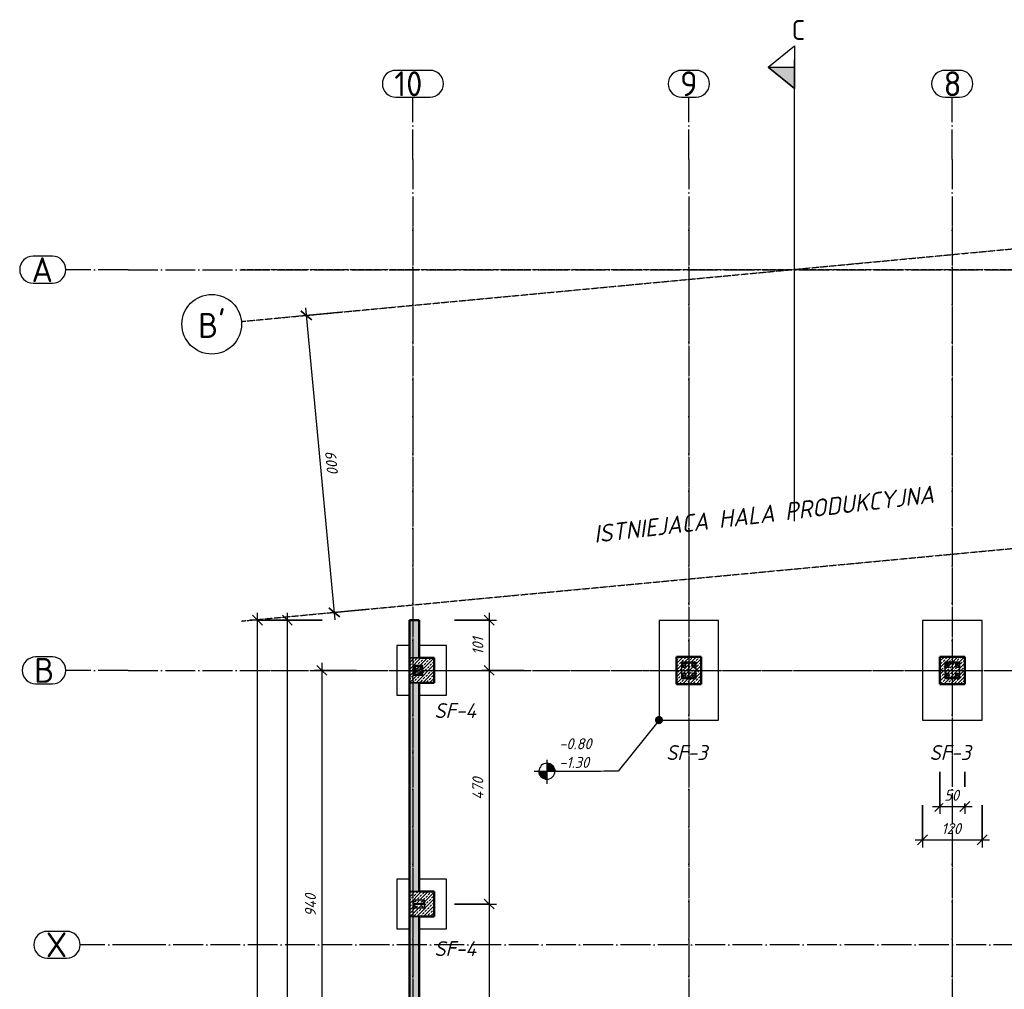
# Model space of a CAD drawing. Header units: millimetres. Extents: x -31438 to 37438, y -24900 to 14894.
# Tile 6 of 16: x -31438 to -11631, y -4980 to 14524. Entities that reach past the tile are written whole.
import ezdxf

# ---------------------------------------------------------------- set-up
doc = ezdxf.new("R2010")
doc.units = ezdxf.units.MM
doc.linetypes.add('ACAD_ISO04W100', pattern=[30, 24, -3, 0, -3])
doc.linetypes.add('Linia osi', pattern=[14, 6, -3, 2, -3])
for name, color, linetype, lineweight in [('A-ANNO-DIMS', 211, 'Continuous', 20), ('A-ANNO-DIMS-100', 211, 'Continuous', 20), ('A-WALL', 113, 'Continuous', 25), ('A-WALL-PATT', 111, 'Continuous', 50), ('G-ANNO-DIMS', 111, 'Continuous', 20), ('G-ANNO-SYMB', 111, 'Continuous', 20), ('G-ANNO-TEXT', 231, 'Continuous', 20), ('S-FNDN', 32, 'Continuous', 25), ('S-FNDN-IDEN', 2, 'Continuous', 25), ('S-GRID', 1, 'Continuous', 20), ('S-GRID-IDEN', 1, 'Continuous', 25)]:
    doc.layers.add(name, color=color, linetype=linetype, lineweight=lineweight)
for name, color, linetype in [('AS_Belki', 142, 'Continuous'), ('AS_Blachy', 30, 'Continuous'), ('AS_Siatki', 72, 'Continuous')]:
    doc.layers.add(name, color=color, linetype=linetype)
doc.styles.add('GOST Common', font='GOST_Common.ttf', dxfattribs={"height": 500})
doc.styles.add('GOST Common_B', font='txt', dxfattribs={"height": 400})
doc.styles.add('GOST Common_I', font='GOST_Common Italic.ttf', dxfattribs={"height": 220})
doc.styles.add('GOST Common_I_1', font='GOST_Common Italic.ttf', dxfattribs={"height": 350})
doc.styles.add('GOST Common_I_2', font='GOST_Common Italic.ttf', dxfattribs={"height": 300})
doc.dimstyles.new('Zasieczka', dxfattribs={"dimscale": 304.8, "dimtxt": 221.257299, "dimasz": 0.656168, "dimexe": 0.492126, "dimexo": 0.0625, "dimgap": 0.164042, "dimtad": 1, "dimdec": 0, "dimlfac": 0.1, "dimzin": 0, "dimdsep": 46, "dimtxsty": 'GOST Common_I', "dimblk1": 'OBLIQUE', "dimblk2": 'OBLIQUE', "dimsah": 1, "dimcen": 0.09, "dimdle": 0.492126, "dimadec": 1, "dimazin": 0, "dimtfac": 1, "dimtdec": 4, "dimtix": 1, "dimtmove": 0, "dimatfit": 3, "dimfxl": 2.296588, "dimfxlon": 1, "dimtvp": 1, "dimtfill": 1, "dimtolj": 1, "dimtzin": 0, "dimlwd": 25, "dimlwe": 25, "dimarcsym": 2})
pattern_1 = [(45, (0, 0), (-67.35192, 67.35192), []), (45, (67.35, 0), (-67.35192, 67.35192), [47.625, -23.812])]

# ---------------------------------------------------------------- blocks, each defined once
blk = doc.blocks.new('Przekrój - symbol przekroju-1790963-Fundamenty')
at = {"layer": 'G-ANNO-SYMB'}
blk.add_hatch(color=256, dxfattribs=at).paths.add_polyline_path([(1.5, 0), (1.5, 5.33), (5.81, 0)], flags=0)
at = {"layer": 'G-ANNO-SYMB', "lineweight": 25}
for p, q in [((1.5, 5.33), (-2.82, 0)), ((1.5, 5.33), (1.5, 0)), ((1.5, 5.33), (5.81, 0)), ((5.81, 0), (1.5, 5.33)), ((1.5, 5.33), (1.5, 0)), ((-2.82, 0), (5.81, 0)), ((1.5, 0), (5.81, 0))]:
    blk.add_line(p, q, dxfattribs=at)
blk = doc.blocks.new('DIMBLOCK25-Fundamenty')
at = {"layer": 'A-ANNO-DIMS-100', "lineweight": 25, "transparency": 16777216}
for p, q in [((-26054, -17585), (-26054, 2594)), ((-25354, 2444), (-26204, 2444)), ((-26054, 2444), (-25354, 2444)), ((-25354, -17585), (-26204, -17585)), ((-26054, -17585), (-25354, -17585))]:
    blk.add_line(p, q, dxfattribs=at)
at = {"layer": 'A-ANNO-DIMS-100', "lineweight": 35, "transparency": 16777216}
for p, q in [((-26054, 2444), (-26154, 2544)), ((-26054, 2444), (-25954, 2344)), ((-26054, -17585), (-26154, -17485)), ((-26054, -17585), (-25954, -17685))]:
    blk.add_line(p, q, dxfattribs=at)
at = {"layer": 'A-ANNO-DIMS-100', "color": 0, "lineweight": 25, "transparency": 16777216, "insert": (-26391, -7893), "char_height": 220, "width": 774.03, "attachment_point": 1, "rotation": 90, "line_spacing_factor": 1.022761, "style": 'GOST Common_I', "bg_fill": 3, "box_fill_scale": 1.25, "bg_fill_color": 256, "bg_fill_true_color": 13158600, "bg_fill_transparency": 0}
blk.add_mtext('2003', dxfattribs=at)
blk = doc.blocks.new('_Oblique')
at = {"color": 0, "linetype": 'ByBlock', "lineweight": -2}
blk.add_line((-0.5, -0.5), (0.5, 0.5), dxfattribs=at)
blk = doc.blocks.new('DIMBLOCK26-Fundamenty')
at = {"layer": 'A-ANNO-DIMS-100', "lineweight": 25, "transparency": 16777216}
for p, q in [((-21994, 2594), (-21994, 1436)), ((-22694, 2444), (-21844, 2444)), ((-21994, 2444), (-22694, 2444)), ((-21294, 1436), (-22144, 1436)), ((-21994, 1436), (-21294, 1436))]:
    blk.add_line(p, q, dxfattribs=at)
at = {"layer": 'A-ANNO-DIMS-100', "lineweight": 35, "transparency": 16777216}
for p, q in [((-21994, 2444), (-22094, 2544)), ((-21994, 2444), (-21894, 2344)), ((-21994, 1436), (-22094, 1536)), ((-21994, 1436), (-21894, 1336))]:
    blk.add_line(p, q, dxfattribs=at)
at = {"layer": 'A-ANNO-DIMS-100', "color": 0, "lineweight": 25, "transparency": 16777216, "insert": (-22331, 1747), "char_height": 220, "width": 463.52, "attachment_point": 1, "rotation": 90, "line_spacing_factor": 1.022761, "style": 'GOST Common_I', "bg_fill": 3, "box_fill_scale": 1.25, "bg_fill_color": 256, "bg_fill_true_color": 13158600, "bg_fill_transparency": 0}
blk.add_mtext('101', dxfattribs=at)
blk = doc.blocks.new('DIMBLOCK27-Fundamenty')
at = {"layer": 'A-ANNO-DIMS-100', "lineweight": 25, "transparency": 16777216}
for p, q in [((-21294, 1436), (-22144, 1436)), ((-21994, 1436), (-21994, -3264)), ((-21994, 1436), (-21294, 1436)), ((-22694, -3264), (-21844, -3264)), ((-21994, -3264), (-22694, -3264))]:
    blk.add_line(p, q, dxfattribs=at)
at = {"layer": 'A-ANNO-DIMS-100', "lineweight": 35, "transparency": 16777216}
for p, q in [((-21994, 1436), (-22094, 1536)), ((-21994, 1436), (-21894, 1336)), ((-21994, -3264), (-22094, -3164)), ((-21994, -3264), (-21894, -3364))]:
    blk.add_line(p, q, dxfattribs=at)
at = {"layer": 'A-ANNO-DIMS-100', "color": 0, "lineweight": 25, "transparency": 16777216, "insert": (-22331, -1167), "char_height": 220, "width": 607.52, "attachment_point": 1, "rotation": 90, "line_spacing_factor": 1.022761, "style": 'GOST Common_I', "bg_fill": 3, "box_fill_scale": 1.25, "bg_fill_color": 256, "bg_fill_true_color": 13158600, "bg_fill_transparency": 0}
blk.add_mtext('470', dxfattribs=at)
blk = doc.blocks.new('DIMBLOCK28-Fundamenty')
at = {"layer": 'A-ANNO-DIMS-100', "lineweight": 35, "transparency": 16777216}
for p, q in [((-21994, -3264), (-22094, -3164)), ((-21994, -3264), (-21894, -3364)), ((-21994, -7964), (-22094, -7864)), ((-21994, -7964), (-21894, -8064))]:
    blk.add_line(p, q, dxfattribs=at)
at = {"layer": 'A-ANNO-DIMS-100', "lineweight": 25, "transparency": 16777216}
for p, q in [((-22694, -3264), (-21844, -3264)), ((-21994, -3264), (-22694, -3264)), ((-21994, -3264), (-21994, -7964)), ((-22694, -7964), (-21844, -7964)), ((-21994, -7964), (-22694, -7964))]:
    blk.add_line(p, q, dxfattribs=at)
at = {"layer": 'A-ANNO-DIMS-100', "color": 0, "lineweight": 25, "transparency": 16777216, "insert": (-22331, -5867), "char_height": 220, "width": 607.52, "attachment_point": 1, "rotation": 90, "line_spacing_factor": 1.022761, "style": 'GOST Common_I', "bg_fill": 3, "box_fill_scale": 1.25, "bg_fill_color": 256, "bg_fill_true_color": 13158600, "bg_fill_transparency": 0}
blk.add_mtext('470', dxfattribs=at)
blk = doc.blocks.new('DIMBLOCK31-Fundamenty')
at = {"layer": 'A-ANNO-DIMS-100', "lineweight": 25, "transparency": 16777216}
for p, q in [((-26656, -17935), (-26656, 2594)), ((-25956, 2444), (-26806, 2444)), ((-26656, 2444), (-25956, 2444)), ((-25956, -17785), (-26806, -17785)), ((-26656, -17785), (-25956, -17785))]:
    blk.add_line(p, q, dxfattribs=at)
at = {"layer": 'A-ANNO-DIMS-100', "lineweight": 35, "transparency": 16777216}
for p, q in [((-26656, 2444), (-26756, 2544)), ((-26656, 2444), (-26556, 2344)), ((-26656, -17785), (-26756, -17685)), ((-26656, -17785), (-26556, -17885))]:
    blk.add_line(p, q, dxfattribs=at)
at = {"layer": 'A-ANNO-DIMS-100', "color": 0, "lineweight": 25, "transparency": 16777216, "insert": (-26994, -7993), "char_height": 220, "width": 774.03, "attachment_point": 1, "rotation": 90, "line_spacing_factor": 1.022761, "style": 'GOST Common_I', "bg_fill": 3, "box_fill_scale": 1.25, "bg_fill_color": 256, "bg_fill_true_color": 13158600, "bg_fill_transparency": 0}
blk.add_mtext('2023', dxfattribs=at)
blk = doc.blocks.new('DIMBLOCK43-Fundamenty')
at = {"layer": 'A-ANNO-DIMS-100', "lineweight": 25, "transparency": 16777216}
for p, q in [((-25362, 1586), (-25362, -7964)), ((-24662, 1436), (-25512, 1436)), ((-25362, 1436), (-24662, 1436)), ((-24662, -7964), (-25512, -7964)), ((-25362, -7964), (-24662, -7964))]:
    blk.add_line(p, q, dxfattribs=at)
at = {"layer": 'A-ANNO-DIMS-100', "lineweight": 35, "transparency": 16777216}
for p, q in [((-25362, 1436), (-25462, 1536)), ((-25362, 1436), (-25262, 1336)), ((-25362, -7964), (-25462, -7864)), ((-25362, -7964), (-25262, -8064))]:
    blk.add_line(p, q, dxfattribs=at)
at = {"layer": 'A-ANNO-DIMS-100', "color": 0, "lineweight": 25, "transparency": 16777216, "insert": (-25699, -3517), "char_height": 220, "width": 607.52, "attachment_point": 1, "rotation": 90, "line_spacing_factor": 1.022761, "style": 'GOST Common_I', "bg_fill": 3, "box_fill_scale": 1.25, "bg_fill_color": 256, "bg_fill_true_color": 13158600, "bg_fill_transparency": 0}
blk.add_mtext('940', dxfattribs=at)
blk = doc.blocks.new('DIMBLOCK61-Fundamenty')
at = {"layer": 'A-ANNO-DIMS-100', "lineweight": 25, "transparency": 16777216}
for p, q in [((-13277, -1274), (-13277, -2124)), ((-13277, -1974), (-13277, -1274)), ((-12077, -1274), (-12077, -2124)), ((-12077, -1974), (-12077, -1274)), ((-13427, -1974), (-11927, -1974))]:
    blk.add_line(p, q, dxfattribs=at)
at = {"layer": 'A-ANNO-DIMS-100', "lineweight": 35, "transparency": 16777216}
for p, q in [((-13277, -1974), (-13377, -2074)), ((-13277, -1974), (-13177, -1874)), ((-12077, -1974), (-12177, -2074)), ((-12077, -1974), (-11977, -1874))]:
    blk.add_line(p, q, dxfattribs=at)
at = {"layer": 'A-ANNO-DIMS-100', "color": 0, "lineweight": 25, "transparency": 16777216, "insert": (-12895, -1637), "char_height": 220, "width": 522.02, "attachment_point": 1, "line_spacing_factor": 1.022761, "style": 'GOST Common_I', "bg_fill": 3, "box_fill_scale": 1.25, "bg_fill_color": 256, "bg_fill_true_color": 13158600, "bg_fill_transparency": 0}
blk.add_mtext('120', dxfattribs=at)
blk = doc.blocks.new('DIMBLOCK62-Fundamenty')
at = {"layer": 'A-ANNO-DIMS-100', "lineweight": 25, "transparency": 16777216}
for p, q in [((-12927, -603), (-12927, -1453)), ((-12927, -1303), (-12927, -603)), ((-12427, -603), (-12427, -1453)), ((-12427, -1303), (-12427, -603)), ((-13077, -1303), (-12277, -1303))]:
    blk.add_line(p, q, dxfattribs=at)
at = {"layer": 'A-ANNO-DIMS-100', "lineweight": 35, "transparency": 16777216}
for p, q in [((-12927, -1303), (-13027, -1403)), ((-12927, -1303), (-12827, -1203)), ((-12427, -1303), (-12527, -1403)), ((-12427, -1303), (-12327, -1203))]:
    blk.add_line(p, q, dxfattribs=at)
at = {"layer": 'A-ANNO-DIMS-100', "color": 0, "lineweight": 25, "transparency": 16777216, "insert": (-12839, -966), "char_height": 220, "width": 387.01, "attachment_point": 1, "line_spacing_factor": 1.022761, "style": 'GOST Common_I', "bg_fill": 3, "box_fill_scale": 1.25, "bg_fill_color": 256, "bg_fill_true_color": 13158600, "bg_fill_transparency": 0}
blk.add_mtext('50', dxfattribs=at)
blk = doc.blocks.new('Siatka - Oś 6mm-1781598-Fundamenty')
at = {"layer": 'S-GRID-IDEN'}
blk.add_circle((0, -0.01), 6, dxfattribs=at)
blk = doc.blocks.new('DIMBLOCK78-Fundamenty')
at = {"layer": 'A-ANNO-DIMS-100', "lineweight": 25, "transparency": 16777216}
for p, q in [((-25686, 8726), (-25096, 2454)), ((-24975, 8643), (-25822, 8563)), ((-25672, 8577), (-24975, 8643)), ((-24413, 2669), (-25259, 2589)), ((-25110, 2603), (-24413, 2669))]:
    blk.add_line(p, q, dxfattribs=at)
at = {"layer": 'A-ANNO-DIMS-100', "lineweight": 35, "transparency": 16777216}
for p, q in [((-25672, 8577), (-25781, 8667)), ((-25672, 8577), (-25563, 8487)), ((-25110, 2603), (-25219, 2694)), ((-25110, 2603), (-25001, 2513))]:
    blk.add_line(p, q, dxfattribs=at)
at = {"layer": 'A-ANNO-DIMS-100', "color": 0, "lineweight": 25, "transparency": 16777216, "insert": (-25078, 5863), "char_height": 220, "width": 580.52, "attachment_point": 1, "rotation": 275.3784, "line_spacing_factor": 1.022761, "style": 'GOST Common_I', "bg_fill": 3, "box_fill_scale": 1.25, "bg_fill_color": 256, "bg_fill_true_color": 13158600, "bg_fill_transparency": 0}
blk.add_mtext('600', dxfattribs=at)
blk = doc.blocks.new('Rzędne punktów - Etyk_Wymiar punktowy_Rzędna - Koło pełne-1053112-Fundamenty')
at = {"layer": 'G-ANNO-DIMS'}
h = blk.add_hatch(color=256, dxfattribs=at)
edge = h.paths.add_edge_path(flags=0)
edge.add_line((0, 0), (-1.6, 0))
edge.add_arc((0, 0), 1.6, 90, 180, ccw=False)
edge.add_line((0, 1.6), (0, 0))
h = blk.add_hatch(color=256, dxfattribs=at)
edge = h.paths.add_edge_path(flags=0)
edge.add_line((0, 0), (1.6, 0))
edge.add_arc((0, 0), 1.6, 270, 360, ccw=False)
edge.add_line((0, -1.6), (0, 0))
at = {"layer": 'G-ANNO-DIMS', "lineweight": 25}
for p, q in [((0, -2.29), (0, 2.51)), ((-2.56, 0), (10.75, 0))]:
    blk.add_line(p, q, dxfattribs=at)
blk.add_circle((0, 0), 1.6, dxfattribs=at)
for start, end in [(90, 180), (270, 360)]:
    blk.add_arc((0, 0), 1.6, start, end, dxfattribs=at)
blk = doc.blocks.new('A$Cf25111cd')
at = {"layer": 'AS_Belki', "linetype": 'Continuous', "ltscale": 0.25}
for p, q in [((-593.09, 87.67), (-596.09, 87.67)), ((-596.09, 87.67), (-596.09, 87.51)), ((-596.09, 87.51), (-594.91, 87.51)), ((-594.64, 87.24), (-594.64, 84.81)), ((-594.54, 84.81), (-594.54, 87.24)), ((-594.27, 87.51), (-593.09, 87.51)), ((-593.09, 87.51), (-593.09, 87.67)), ((-540.09, 87.67), (-543.09, 87.67)), ((-543.09, 87.67), (-543.09, 87.51)), ((-543.09, 87.51), (-541.91, 87.51)), ((-541.64, 87.24), (-541.64, 84.81)), ((-541.54, 84.81), (-541.54, 87.24)), ((-541.27, 87.51), (-540.09, 87.51)), ((-540.09, 87.51), (-540.09, 87.67)), ((-648.09, 86.97), (-650.09, 86.97)), ((-650.09, 86.97), (-650.09, 86.87)), ((-650.09, 86.87), (-649.59, 86.87)), ((-650.09, 86.87), (-650.09, 86.37)), ((-650.09, 86.37), (-650.06, 86.37)), ((-649.3, 85.17), (-650.09, 85.17)), ((-650.09, 85.17), (-650.09, 85.07)), ((-650.06, 86.84), (-649.59, 86.84)), ((-650.06, 86.37), (-650.06, 86.84)), ((-649.59, 86.87), (-649.3, 86.87)), ((-649.59, 86.84), (-649.59, 86.87)), ((-649.12, 86.69), (-649.12, 85.35)), ((-649.06, 85.35), (-649.06, 86.69)), ((-648.88, 86.87), (-648.09, 86.87)), ((-648.09, 85.17), (-648.88, 85.17)), ((-648.09, 86.87), (-648.09, 86.97)), ((-648.09, 85.07), (-648.09, 85.17)), ((-650.09, 85.07), (-648.09, 85.07)), ((-594.91, 84.54), (-596.09, 84.54)), ((-596.09, 84.54), (-596.09, 84.37)), ((-596.09, 84.37), (-593.09, 84.37)), ((-593.09, 84.54), (-594.27, 84.54)), ((-593.09, 84.37), (-593.09, 84.54)), ((-541.91, 84.54), (-543.09, 84.54)), ((-543.09, 84.54), (-543.09, 84.37)), ((-543.09, 84.37), (-540.09, 84.37)), ((-540.09, 84.54), (-541.27, 84.54)), ((-540.09, 84.37), (-540.09, 84.54)), ((-649.99, 39.62), (-650.09, 39.62)), ((-650.09, 39.62), (-650.09, 38.42)), ((-649.99, 39.21), (-649.99, 39.62)), ((-647.69, 39.62), (-647.79, 39.62)), ((-647.79, 39.62), (-647.79, 39.21)), ((-647.69, 38.42), (-647.69, 39.62)), ((-650.09, 38.42), (-649.99, 38.42)), ((-649.99, 38.42), (-649.99, 38.84)), ((-647.94, 39.06), (-649.84, 39.06)), ((-649.84, 38.99), (-647.94, 38.99)), ((-647.79, 38.84), (-647.79, 38.42)), ((-647.79, 38.42), (-647.69, 38.42))]:
    blk.add_line(p, q, dxfattribs=at)
at = {"layer": 'AS_Belki', "linetype": 'Continuous', "ltscale": 0.25, "extrusion": (1.7441e-15, 4.21062e-15, -1)}
for centre in [(594.91, 87.24), (541.91, 87.24)]:
    blk.add_arc(centre, 0.27, 90, 180, dxfattribs=at)
at = {"layer": 'AS_Belki', "linetype": 'Continuous', "ltscale": 0.25, "extrusion": (-4.21062e-15, 1.7441e-15, -1)}
for centre in [(594.27, 87.24), (541.27, 87.24)]:
    blk.add_arc(centre, 0.27, 0, 90, dxfattribs=at)
at = {"layer": 'AS_Belki', "linetype": 'Continuous', "ltscale": 0.25, "extrusion": (0, 0, -1)}
for centre, start, end in [((649.3, 86.69), 90, 180), ((649.3, 85.35), 180, 270), ((648.88, 86.69), 0, 90), ((648.88, 85.35), 270, 0)]:
    blk.add_arc(centre, 0.18, start, end, dxfattribs=at)
at = {"layer": 'AS_Belki', "linetype": 'Continuous', "ltscale": 0.25, "extrusion": (1.7441e-15, -4.21062e-15, -1)}
for centre in [(594.91, 84.81), (541.91, 84.81)]:
    blk.add_arc(centre, 0.27, 180, 270, dxfattribs=at)
at = {"layer": 'AS_Belki', "linetype": 'Continuous', "ltscale": 0.25, "extrusion": (-4.21062e-15, -1.7441e-15, -1)}
for centre in [(594.27, 84.81), (541.27, 84.81)]:
    blk.add_arc(centre, 0.27, 270, 0, dxfattribs=at)
at = {"layer": 'AS_Belki', "linetype": 'Continuous', "ltscale": 0.25, "extrusion": (-1.51582e-14, -6.27875e-15, -1)}
blk.add_arc((649.84, 39.21), 0.15, 270, 0, dxfattribs=at)
at = {"layer": 'AS_Belki', "linetype": 'Continuous', "ltscale": 0.25, "extrusion": (-1.51582e-14, 6.27875e-15, -1)}
blk.add_arc((649.84, 38.84), 0.15, 0, 90, dxfattribs=at)
at = {"layer": 'AS_Belki', "linetype": 'Continuous', "ltscale": 0.25, "extrusion": (-6.27875e-15, 1.51582e-14, -1)}
blk.add_arc((647.94, 39.21), 0.15, 180, 270, dxfattribs=at)
at = {"layer": 'AS_Belki', "linetype": 'Continuous', "ltscale": 0.25, "extrusion": (-6.27875e-15, -1.51582e-14, -1)}
blk.add_arc((647.94, 38.84), 0.15, 90, 180, dxfattribs=at)
at = {"layer": 'AS_Blachy', "linetype": 'Continuous', "ltscale": 0.25}
for p, q in [((-596.09, 87.51), (-596.09, 84.54)), ((-595.22, 87.4), (-595.97, 87.4)), ((-595.97, 87.4), (-595.97, 86.65)), ((-595.22, 86.65), (-595.22, 87.4)), ((-593.22, 87.4), (-593.97, 87.4)), ((-593.97, 87.4), (-593.97, 86.65)), ((-593.22, 86.65), (-593.22, 87.4)), ((-593.09, 84.54), (-593.09, 87.51)), ((-543.09, 87.51), (-543.09, 84.54)), ((-542.22, 87.4), (-542.97, 87.4)), ((-542.97, 87.4), (-542.97, 86.65)), ((-542.22, 86.65), (-542.22, 87.4)), ((-540.22, 87.4), (-540.97, 87.4)), ((-540.97, 87.4), (-540.97, 86.65)), ((-540.22, 86.65), (-540.22, 87.4)), ((-540.09, 84.54), (-540.09, 87.51)), ((-650.09, 86.37), (-650.09, 85.17)), ((-649.49, 86.77), (-649.99, 86.77)), ((-649.99, 86.77), (-649.99, 86.27)), ((-649.99, 86.27), (-649.49, 86.27)), ((-649.49, 85.77), (-649.99, 85.77)), ((-649.99, 85.77), (-649.99, 85.27)), ((-649.99, 85.27), (-649.49, 85.27)), ((-649.49, 86.27), (-649.49, 86.77)), ((-649.49, 85.27), (-649.49, 85.77)), ((-648.19, 86.77), (-648.69, 86.77)), ((-648.69, 86.77), (-648.69, 86.27)), ((-648.69, 86.27), (-648.19, 86.27)), ((-648.19, 85.77), (-648.69, 85.77)), ((-648.69, 85.77), (-648.69, 85.27)), ((-648.69, 85.27), (-648.19, 85.27)), ((-648.19, 86.27), (-648.19, 86.77)), ((-648.19, 85.27), (-648.19, 85.77)), ((-648.09, 85.17), (-648.09, 86.87)), ((-595.97, 86.65), (-595.22, 86.65)), ((-595.22, 85.4), (-595.97, 85.4)), ((-595.97, 85.4), (-595.97, 84.65)), ((-595.22, 84.65), (-595.22, 85.4)), ((-593.97, 86.65), (-593.22, 86.65)), ((-593.22, 85.4), (-593.97, 85.4)), ((-593.97, 85.4), (-593.97, 84.65)), ((-593.22, 84.65), (-593.22, 85.4)), ((-542.97, 86.65), (-542.22, 86.65)), ((-542.22, 85.4), (-542.97, 85.4)), ((-542.97, 85.4), (-542.97, 84.65)), ((-542.22, 84.65), (-542.22, 85.4)), ((-540.97, 86.65), (-540.22, 86.65)), ((-540.22, 85.4), (-540.97, 85.4)), ((-540.97, 85.4), (-540.97, 84.65)), ((-540.22, 84.65), (-540.22, 85.4)), ((-595.97, 84.65), (-595.22, 84.65)), ((-593.97, 84.65), (-593.22, 84.65)), ((-542.97, 84.65), (-542.22, 84.65)), ((-540.97, 84.65), (-540.22, 84.65)), ((-647.76, 39.77), (-650.02, 39.77)), ((-650.02, 39.77), (-650.02, 39.62)), ((-647.76, 39.62), (-647.76, 39.77)), ((-650.02, 38.42), (-650.02, 38.27)), ((-650.02, 38.27), (-647.76, 38.27)), ((-647.76, 38.27), (-647.76, 38.42))]:
    blk.add_line(p, q, dxfattribs=at)
for centre, radius in [((-595.59, 87.02), 0.16), ((-593.59, 87.02), 0.16), ((-542.59, 87.02), 0.16), ((-540.59, 87.02), 0.16), ((-649.74, 86.52), 0.09), ((-649.74, 85.52), 0.09), ((-648.44, 86.52), 0.09), ((-648.44, 85.52), 0.09), ((-595.59, 85.02), 0.16), ((-593.59, 85.02), 0.16), ((-542.59, 85.02), 0.16), ((-540.59, 85.02), 0.16), ((-649.64, 39.52), 0.09), ((-649.64, 38.52), 0.09), ((-648.14, 39.52), 0.09), ((-648.14, 38.52), 0.09)]:
    blk.add_circle(centre, radius, dxfattribs=at)
at = {"layer": 'AS_Siatki', "color": 20, "linetype": 'Continuous', "ltscale": 0.25}
for p, q in [((-646.64, 206.71), (-653.54, 206.71)), ((-593.14, 206.71), (-596.04, 206.71)), ((-540.14, 206.71), (-543.04, 206.71)), ((-653.54, 201.31), (-646.64, 201.31)), ((-596.04, 201.31), (-593.14, 201.31)), ((-543.04, 201.31), (-540.14, 201.31)), ((-722.6, 169.32), (-726.5, 169.32)), ((-726.5, 163.92), (-722.6, 163.92)), ((-722.6, 88.72), (-726, 88.72)), ((-726, 83.32), (-722.6, 83.32)), ((-719.74, 33.52), (-723.64, 33.52)), ((-723.64, 28.12), (-719.74, 28.12))]:
    blk.add_line(p, q, dxfattribs=at)
at = {"layer": 'AS_Siatki', "color": 20, "linetype": 'ACAD_ISO04W100', "ltscale": 0.25}
for p, q in [((-650.09, 188.81), (-650.09, 201.31)), ((-594.59, 188.81), (-594.59, 201.31)), ((-541.59, 188.81), (-541.59, 201.31)), ((-650.09, 188.81), (-650.09, -142.68)), ((-650.09, 188.81), (-650.09, 188.81)), ((-594.59, 188.81), (-594.59, -142.68)), ((-594.59, 188.81), (-594.59, 188.81)), ((-541.59, 188.81), (-541.59, -142.68)), ((-541.59, 188.81), (-541.59, 188.81)), ((-707.4, 166.62), (-719.9, 166.62)), ((-707.4, 166.62), (-88.71, 166.62)), ((-707.4, 166.62), (-707.4, 166.62)), ((-707.4, 86.02), (-719.9, 86.02)), ((-707.4, 86.02), (-88.71, 86.02)), ((-707.4, 86.02), (-707.4, 86.02)), ((-704.54, 30.82), (-717.04, 30.82)), ((-62.24, 30.82), (-704.54, 30.82)), ((-704.54, 30.82), (-704.54, 30.82))]:
    blk.add_line(p, q, dxfattribs=at)
at = {"layer": 'AS_Siatki', "color": 20, "linetype": 'Continuous', "ltscale": 0.25}
for centre, start, end in [((-653.54, 204.01), 90, 270), ((-646.64, 204.01), 270, 90), ((-596.04, 204.01), 90, 270), ((-593.14, 204.01), 270, 90), ((-543.04, 204.01), 90, 270), ((-540.14, 204.01), 270, 90), ((-726.5, 166.62), 90, 270), ((-722.6, 166.62), 270, 90), ((-726, 86.02), 90, 270), ((-722.6, 86.02), 270, 90), ((-723.64, 30.82), 90, 270), ((-719.74, 30.82), 270, 90)]:
    blk.add_arc(centre, 2.7, start, end, dxfattribs=at)
at = {"layer": 'AS_Siatki', "color": 20, "style": 'GOST Common'}
for s, p in [('10', (-653.84, 201.51)), ('9', (-596.34, 201.51)), ('8', (-543.34, 201.51)), ('A', (-726.8, 164.12)), ('B', (-726.3, 83.52)), ('X', (-723.94, 28.32))]:
    blk.add_text(s, height=5, dxfattribs=at).set_placement(p)

msp = doc.modelspace()

# ---------------------------------------------------------------- hatches: boundary and pattern name
at = {"layer": 'A-WALL-PATT', "lineweight": 20}
h = msp.add_hatch(dxfattribs=at)
h.set_pattern_fill('FP_3', color=256, style=0, pattern_type=2)
h.set_pattern_definition(pattern_1)
h.paths.add_polyline_path([(-23399.2, -17285.2), (-23399.2, -12913.9), (-23599.2, -12913.9), (-23599.2, -17285.2)], flags=0)
h.paths.add_polyline_path([(-23599.2, -12413.9), (-23399.2, -12413.9), (-23399.2, -8213.9), (-23599.2, -8213.9), (-23599.2, -11911.1)], flags=0)
h.paths.add_polyline_path([(-23399.2, -7713.9), (-23399.2, -3513.9), (-23599.2, -3513.9), (-23599.2, -7713.9)], flags=0)
h.paths.add_polyline_path([(-23599.2, -3013.9), (-23399.2, -3013.9), (-23399.2, 1186.1), (-23599.2, 1186.1), (-23599.2, 40)], flags=0)
h.paths.add_polyline_path([(-23399.2, 1686.1), (-23399.2, 2444.3), (-23599.2, 2444.3), (-23599.2, 1686.1)], flags=0)
at = {"layer": 'G-ANNO-DIMS', "lineweight": 50}
h = msp.add_hatch(color=256, dxfattribs=at)
edge = h.paths.add_edge_path(flags=0)
edge.add_arc((-18577.4, 436.1), 60, 0, 360)
at = {"layer": 'S-FNDN', "lineweight": 20}
h = msp.add_hatch(dxfattribs=at)
h.set_pattern_fill('FP_3', color=256, style=0, pattern_type=2)
h.set_pattern_definition(pattern_1)
h.paths.add_polyline_path([(-23099.2, 1186.1), (-23099.2, 1686.1), (-23599.2, 1686.1), (-23599.2, 1186.1), (-23399.2, 1186.1)], flags=0)
h = msp.add_hatch(dxfattribs=at)
h.set_pattern_fill('FP_3', color=256, style=0, pattern_type=2)
h.set_pattern_definition(pattern_1)
h.paths.add_polyline_path([(-17727.4, 1161.1), (-17727.4, 1711.1), (-18227.4, 1711.1), (-18227.4, 1161.1)], flags=0)
h = msp.add_hatch(dxfattribs=at)
h.set_pattern_fill('FP_3', color=256, style=0, pattern_type=2)
h.set_pattern_definition(pattern_1)
h.paths.add_polyline_path([(-12427.4, 1161.1), (-12427.4, 1711.1), (-12927.4, 1711.1), (-12927.4, 1161.1)], flags=0)
h = msp.add_hatch(dxfattribs=at)
h.set_pattern_fill('FP_3', color=256, style=0, pattern_type=2)
h.set_pattern_definition(pattern_1)
h.paths.add_polyline_path([(-23599.2, -3513.9), (-23099.2, -3513.9), (-23099.2, -3013.9), (-23599.2, -3013.9)], flags=0)

# ---------------------------------------------------------------- linework, layer by layer
at = {"layer": 'A-WALL', "lineweight": 50}
for p, q in [((-23399.2, 2444.3), (-23599.2, 2444.3)), ((-23599.2, 2444.3), (-23599.2, 1686.1)), ((-23399.2, 1686.1), (-23399.2, 2444.3)), ((-23599.2, 1186.1), (-23599.2, -3013.9)), ((-23399.2, -3013.9), (-23399.2, 1186.1)), ((-23599.2, -3513.9), (-23599.2, -7713.9)), ((-23399.2, -7713.9), (-23399.2, -3513.9))]:
    msp.add_line(p, q, dxfattribs=at)
at = {"layer": 'A-WALL'}
for p, q in [((-23599.2, 1686.1), (-23399.2, 1686.1)), ((-23399.2, 1186.1), (-23599.2, 1186.1)), ((-23599.2, -3013.9), (-23399.2, -3013.9)), ((-23399.2, -3513.9), (-23599.2, -3513.9))]:
    msp.add_line(p, q, dxfattribs=at)
at = {"layer": 'G-ANNO-DIMS', "lineweight": 25}
for p, q in [((-18577.4, 436.1), (-19402.2, -593.7)), ((-19402.2, -593.7), (-20831.7, -593.7))]:
    msp.add_line(p, q, dxfattribs=at)
at = {"layer": 'G-ANNO-DIMS', "lineweight": 50}
msp.add_circle((-18577.4, 436.1), 60, dxfattribs=at)
at = {"layer": 'G-ANNO-SYMB', "lineweight": 30}
msp.add_line((-15849.4, 4435.3), (-15849.4, 13717.9), dxfattribs=at)
at = {"layer": 'S-FNDN'}
for p, q in [((-17377.4, 2436.1), (-18577.4, 2436.1)), ((-18577.4, 2436.1), (-18577.4, 436.1)), ((-17377.4, 436.1), (-17377.4, 2436.1)), ((-12077.4, 2436.1), (-13277.4, 2436.1)), ((-13277.4, 2436.1), (-13277.4, 436.1)), ((-12077.4, 436.1), (-12077.4, 2436.1)), ((-23599.2, 1936.1), (-23849.2, 1936.1)), ((-23849.2, 1936.1), (-23849.2, 936.1)), ((-22849.2, 1936.1), (-23399.2, 1936.1)), ((-22849.2, 936.1), (-22849.2, 1936.1)), ((-23399.2, 1686.1), (-23599.2, 1686.1)), ((-23599.2, 1186.1), (-23399.2, 1186.1)), ((-23849.2, 936.1), (-23599.2, 936.1)), ((-23399.2, 936.1), (-22849.2, 936.1)), ((-18577.4, 436.1), (-17377.4, 436.1)), ((-13277.4, 436.1), (-12077.4, 436.1)), ((-23849.2, -2763.9), (-23849.2, -3763.9)), ((-23599.2, -2763.9), (-23849.2, -2763.9)), ((-22849.2, -2763.9), (-23399.2, -2763.9)), ((-22849.2, -3763.9), (-22849.2, -2763.9)), ((-23399.2, -3013.9), (-23599.2, -3013.9)), ((-23599.2, -3513.9), (-23399.2, -3513.9)), ((-23849.2, -3763.9), (-23599.2, -3763.9)), ((-23399.2, -3763.9), (-22849.2, -3763.9))]:
    msp.add_line(p, q, dxfattribs=at)
at = {"layer": 'S-FNDN', "lineweight": 50}
for p, q in [((-23599.2, 1686.1), (-23599.2, 1186.1)), ((-23099.2, 1686.1), (-23399.2, 1686.1)), ((-23099.2, 1186.1), (-23099.2, 1686.1)), ((-17727.4, 1711.1), (-18227.4, 1711.1)), ((-18227.4, 1711.1), (-18227.4, 1161.1)), ((-17727.4, 1161.1), (-17727.4, 1711.1)), ((-12427.4, 1711.1), (-12927.4, 1711.1)), ((-12927.4, 1711.1), (-12927.4, 1161.1)), ((-12427.4, 1161.1), (-12427.4, 1711.1)), ((-23399.2, 1186.1), (-23099.2, 1186.1)), ((-18227.4, 1161.1), (-17727.4, 1161.1)), ((-12927.4, 1161.1), (-12427.4, 1161.1)), ((-23599.2, -3013.9), (-23599.2, -3513.9)), ((-23099.2, -3013.9), (-23399.2, -3013.9)), ((-23099.2, -3513.9), (-23099.2, -3013.9)), ((-23399.2, -3513.9), (-23099.2, -3513.9))]:
    msp.add_line(p, q, dxfattribs=at)
at = {"layer": 'S-GRID', "linetype": 'Linia osi', "lineweight": 25}
for p, q in [((-26976.3, 8454.2), (-7350.1, 10302)), ((-23527.4, 10465.2), (-23527.4, -23284.6)), ((-17977.4, 10465.2), (-17977.4, -23284.6)), ((-12677.4, 10465.2), (-12677.4, -23284.6)), ((-26976.3, 9496.1), (34110.5, 9496.1)), ((-26976.3, 2427.7), (-6787.7, 4328.4)), ((-26976.3, 1436.1), (34110.5, 1436.1))]:
    msp.add_line(p, q, dxfattribs=at)

# ---------------------------------------------------------------- block references
at = {"layer": 'G-ANNO-DIMS', "lineweight": 25, "extrusion": (0, 0, -1), "xscale": 99.99999999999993, "yscale": 99.99999999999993, "zscale": 99.99999999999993, "rotation": 180}
msp.add_blockref('Rzędne punktów - Etyk_Wymiar punktowy_Rzędna - Koło pełne-1053112-Fundamenty', (20831.7, -593.7), dxfattribs=at)
at = {"layer": 'G-ANNO-SYMB', "lineweight": 25, "extrusion": (0, 0, -1), "xscale": 99.99999999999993, "yscale": 99.99999999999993, "zscale": 99.99999999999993, "rotation": 270.0000000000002}
msp.add_blockref('Przekrój - symbol przekroju-1790963-Fundamenty', (15849.4, 13717.9), dxfattribs=at)
at = {"layer": 'S-GRID-IDEN', "xscale": 99.99999999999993, "yscale": 99.99999999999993, "zscale": 99.99999999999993, "rotation": 275.3784199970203}
msp.add_blockref('Siatka - Oś 6mm-1781598-Fundamenty', (-27573.7, 8398), dxfattribs=at)

# ---------------------------------------------------------------- texts
at = {"layer": 'G-ANNO-SYMB', "insert": (-15909.6, 14517), "char_height": 400, "width": 344.726, "attachment_point": 1, "style": 'GOST Common_B'}
msp.add_mtext('\\fGOST Common|b1|i0|c238|p34|;C', dxfattribs=at)
at = {"layer": 'G-ANNO-TEXT', "color": 7, "lineweight": 25, "insert": (-19912.1, 4346.2), "char_height": 350, "width": 8626.157, "attachment_point": 1, "rotation": 6.75407, "style": 'GOST Common_I_1'}
msp.add_mtext('ISTNIEJACA HALA PRODUKCYJNA', dxfattribs=at)
at = {"layer": 'S-FNDN-IDEN', "lineweight": 20, "char_height": 300, "width": 1098.312, "attachment_point": 1, "style": 'GOST Common_I_2'}
for insert in [(-18436.2, -67.4), (-13136.2, -67.4)]:
    msp.add_mtext('SF-3', dxfattribs=dict(at, insert=insert))
at = {"layer": 'S-GRID-IDEN', "lineweight": 20, "insert": (-27850.8, 8624.6), "char_height": 500, "width": 713.502, "attachment_point": 1, "style": 'GOST Common'}
msp.add_mtext("B'", dxfattribs=at)

# ---------------------------------------------------------------- next in the draw order: texts
at = {"layer": 'G-ANNO-DIMS', "lineweight": 25, "insert": (-20584.6, 68.8), "char_height": 220, "width": 846.962, "attachment_point": 1, "line_spacing_factor": 1.022761, "style": 'GOST Common_I', "bg_fill": 3, "box_fill_scale": 1.25, "bg_fill_color": 256, "bg_fill_true_color": 13158600, "bg_fill_transparency": 0}
msp.add_mtext('-0.80\\P-1.30', dxfattribs=at)

# ---------------------------------------------------------------- next in the draw order: dimensions: what is measured, and where the dimension line sits
at = {"layer": 'A-ANNO-DIMS', "lineweight": 25}
for base, p1, p2, override, picture, middle in [((-26053.7, 2444.3), (-25353.7, -17585.2), (-25353.7, 2444.3), {"dimpost": '<>', "dimfxl": 20029.49395}, 'DIMBLOCK25-Fundamenty', (-26213.7, -7570.4)), ((-21993.8, 1436.1), (-22693.8, 2444.3), (-21293.8, 1436.1), {"dimpost": '<>', "dimfxl": 1725.24207}, 'DIMBLOCK26-Fundamenty', (-22153.8, 1940.2))]:
    dim = msp.add_linear_dim(base=base, p1=p1, p2=p2, angle=90, dimstyle='Zasieczka', override=override, dxfattribs=at)
    dim.commit()
    dim.dimension.update_dxf_attribs({"geometry": picture, "text_midpoint": middle})
dim = msp.add_linear_dim(base=(-12077.4, -1974.4), p1=(-13277.4, -1274.4), p2=(-12077.4, -1274.4), dimstyle='Zasieczka', override={"dimpost": '<>', "dimfxl": 1200}, dxfattribs=at)
dim.commit()
dim.dimension.update_dxf_attribs({"geometry": 'DIMBLOCK61-Fundamenty', "text_midpoint": (-12677.4, -1814.4)})

# ---------------------------------------------------------------- next in the draw order: dimensions: what is measured, and where the dimension line sits
for base, p1, p2, angle, override, picture, middle in [((-25110, 2603.4), (-24975.5, 8642.6), (-24413.1, 2669), 275.37842, {"dimpost": '<>', "dimfxl": 6000}, 'DIMBLOCK78-Fundamenty', (-25231.9, 5605.2)), ((-26656, 2444.3), (-25956, -17785.2), (-25956, 2444.3), 90, {"dimpost": '<>', "dimfxl": 20229.49395}, 'DIMBLOCK31-Fundamenty', (-26816, -7670.4)), ((-25361.6, -7963.9), (-24661.6, 1436.1), (-24661.6, -7963.9), 90, {"dimpost": '<>', "dimfxl": 9400}, 'DIMBLOCK43-Fundamenty', (-25521.6, -3263.9)), ((-21993.8, -3263.9), (-21293.8, 1436.1), (-22693.8, -3263.9), 90, {"dimpost": '<>', "dimfxl": 4904.079934}, 'DIMBLOCK27-Fundamenty', (-22155.2, -913.9))]:
    dim = msp.add_linear_dim(base=base, p1=p1, p2=p2, angle=angle, dimstyle='Zasieczka', override=override, dxfattribs=at)
    dim.commit()
    dim.dimension.update_dxf_attribs({"geometry": picture, "text_midpoint": middle})
dim = msp.add_linear_dim(base=(-12427.4, -1303.4), p1=(-12927.4, -603.4), p2=(-12427.4, -603.4), dimstyle='Zasieczka', override={"dimpost": '<>', "dimfxl": 500}, dxfattribs=at)
dim.commit()
dim.dimension.update_dxf_attribs({"geometry": 'DIMBLOCK62-Fundamenty', "text_midpoint": (-12677.4, -1143.4)})

# ---------------------------------------------------------------- next in the draw order: texts
at = {"layer": 'S-FNDN-IDEN', "lineweight": 20, "insert": (-23099.2, 776.9), "char_height": 300, "width": 1138.396, "attachment_point": 1, "style": 'GOST Common_I_2'}
msp.add_mtext('SF-4', dxfattribs=at)

# ---------------------------------------------------------------- next in the draw order: dimensions: what is measured, and where the dimension line sits
at = {"layer": 'A-ANNO-DIMS', "lineweight": 25}
dim = msp.add_linear_dim(base=(-21993.8, -7963.9), p1=(-22693.8, -3263.9), p2=(-22693.8, -7963.9), angle=90, dimstyle='Zasieczka', override={"dimpost": '<>', "dimfxl": 4700}, dxfattribs=at)
dim.commit()
dim.dimension.update_dxf_attribs({"geometry": 'DIMBLOCK28-Fundamenty', "text_midpoint": (-22155.2, -5613.9)})

# ---------------------------------------------------------------- next in the draw order: block references
at = {"xscale": 100, "yscale": 100, "zscale": 100}
msp.add_blockref('A$Cf25111cd', (41481.7, -7166.3), dxfattribs=at)

# ---------------------------------------------------------------- next in the draw order: texts
at = {"layer": 'S-FNDN-IDEN', "lineweight": 20, "insert": (-23099.2, -4011.8), "char_height": 300, "width": 1138.396, "attachment_point": 1, "style": 'GOST Common_I_2'}
msp.add_mtext('SF-4', dxfattribs=at)

doc.saveas('drawing.dxf')
